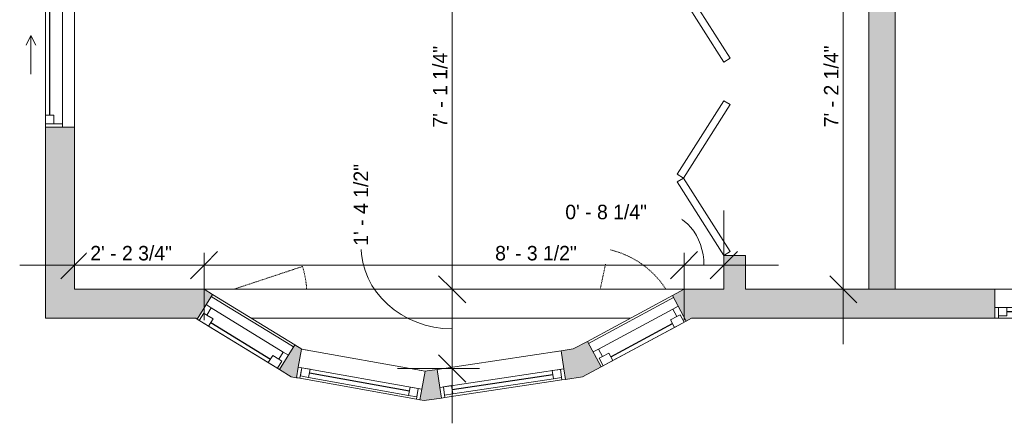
# Model space of a CAD drawing. Header units: inches. Extents: x -245 to 323, y -474 to 499.
# Tile 1 of 11: x -235 to -31, y -378 to -295. Entities that reach past the tile are written whole.
import ezdxf

# ---------------------------------------------------------------- set-up
doc = ezdxf.new("R2010")
doc.units = ezdxf.units.IN
doc.header["$MEASUREMENT"] = 0
doc.linetypes.add('Dash', pattern=[0.23622, 0.11811, -0.11811])
for name, color, linetype, lineweight in [('A-ANNO-DIMS', 211, 'Continuous', 9), ('A-ANNO-DIMS-96', 211, 'Continuous', 9), ('A-DOOR', 31, 'Continuous', 9), ('A-GLAZ', 151, 'Continuous', 9), ('A-GLAZ-HDLN', 1, 'Dash', 18), ('A-WALL', 90, 'Continuous', 9), ('A-WALL-PATT', 111, 'Continuous', 9)]:
    doc.layers.add(name, color=color, linetype=linetype, lineweight=lineweight)
doc.styles.add('Inter', font='txt', dxfattribs={"height": 3})
doc.dimstyles.new('Linear_-_1_32__Inter__Imperial__SMALL', dxfattribs={"dimscale": 12, "dimtxt": 3.974399, "dimasz": 0.46875, "dimexe": 0.944882, "dimexo": 0.629921, "dimgap": 0, "dimtad": 1, "dimrnd": 0.25, "dimzin": 1, "dimdsep": 46, "dimlunit": 4, "dimtxsty": 'Inter', "dimblk1": 'OBLIQUE', "dimblk2": 'OBLIQUE', "dimsah": 1, "dimcen": 0.09, "dimdle": 0.944882, "dimazin": 0, "dimtfac": 1, "dimtdec": 4, "dimtix": 1, "dimtmove": 0, "dimatfit": 3, "dimfxl": 1, "dimtvp": 1, "dimtfill": 1, "dimfrac": 2, "dimtolj": 1, "dimtzin": 0, "dimarcsym": 2})
doc.dimstyles.new('Linear_-_1_32__Inter__Imperial__SMALL_1', dxfattribs={"dimscale": 12, "dimtxt": 3.974399, "dimasz": 0.46875, "dimexe": 0.944882, "dimexo": 0.629921, "dimgap": 0, "dimtad": 1, "dimrnd": 0.25, "dimzin": 1, "dimdsep": 46, "dimlunit": 4, "dimtxsty": 'Inter', "dimblk1": 'OBLIQUE', "dimblk2": 'OBLIQUE', "dimsah": 1, "dimcen": 0.09, "dimdle": 0.944882, "dimazin": 0, "dimtfac": 1, "dimtdec": 4, "dimtix": 1, "dimtmove": 1, "dimatfit": 3, "dimfxl": 1, "dimtvp": 1, "dimtfill": 1, "dimfrac": 2, "dimtolj": 1, "dimtzin": 0, "dimarcsym": 2})
doc.dimstyles.new('Linear_-_1_32__Inter__Imperial__SMALL_2', dxfattribs={"dimscale": 12, "dimtxt": 3.974399, "dimasz": 0.46875, "dimexe": 0.944882, "dimexo": 0.629921, "dimgap": 0, "dimtad": 1, "dimrnd": 0.25, "dimzin": 1, "dimdsep": 46, "dimlunit": 4, "dimtxsty": 'Inter', "dimblk1": 'OBLIQUE', "dimblk2": 'OBLIQUE', "dimsah": 1, "dimcen": 0.09, "dimdle": 0.944882, "dimazin": 0, "dimtfac": 1, "dimtdec": 4, "dimtix": 1, "dimtmove": 2, "dimatfit": 3, "dimfxl": 1, "dimtvp": 1, "dimtfill": 1, "dimfrac": 2, "dimtolj": 1, "dimtzin": 0, "dimarcsym": 2})

# ---------------------------------------------------------------- blocks, each defined once
blk = doc.blocks.new('Plan-Double-Sliding - Default 1-4289131-Main Floor Dimension Plan')
at = {"layer": 'A-GLAZ'}
for p, q in [((-11, 3.34375), (-13, 4.34375)), ((11, 3.34375), (13, 4.34375)), ((-11, 3.34375), (-19, 3.34375)), ((-11, 3.34375), (-13, 2.34375)), ((11, 3.34375), (13, 2.34375)), ((11, 3.34375), (19, 3.34375)), ((30, 0.34375), (-30, 0.34375)), ((-27.5, 0.34375), (-0.875, 0.34375)), ((0.875, 0.34375), (29.25, 0.34375)), ((-29.25, -3.15625), (-0.875, -3.15625)), ((0.875, -3.15625), (27.5, -3.15625)), ((-30, -5.65625), (30, -5.65625))]:
    blk.add_line(p, q, dxfattribs=at)
at = {"layer": 'A-GLAZ', "lineweight": 18}
for p, q in [((-30, 0.34375), (-30, -5.65625)), ((-30, 0.34375), (-27.5, 0.34375)), ((-29.25, 0.34375), (-29.25, -3.15625)), ((-27.5, 0.34375), (-27.5, -1.40625)), ((-0.875, -3.15625), (-0.875, 0.34375)), ((-0.875, 0.34375), (0.875, 0.34375)), ((0.875, 0.34375), (0.875, -3.15625)), ((29.25, 0.34375), (30, 0.34375)), ((29.25, 0.34375), (29.25, -3.15625)), ((30, -5.65625), (30, 0.34375)), ((-27.5, -1.40625), (-29.25, -1.40625)), ((0.875, -1.40625), (-0.875, -1.40625)), ((27.5, -1.40625), (27.5, -3.15625)), ((29.25, -1.40625), (27.5, -1.40625)), ((-30, -3.15625), (-29.25, -3.15625)), ((-0.875, -3.15625), (0.875, -3.15625)), ((27.5, -3.15625), (30, -3.15625))]:
    blk.add_line(p, q, dxfattribs=at)
at = {"layer": 'A-GLAZ', "lineweight": 25}
for p, q in [((-27.5, -0.53125), (-0.875, -0.53125)), ((0.875, -2.28125), (27.5, -2.28125))]:
    blk.add_line(p, q, dxfattribs=at)
blk = doc.blocks.new('Planitar-Casement-Single_Left - Default 1-4334879-Main Floor Dimension Plan')
at = {"layer": 'A-GLAZ'}
for p, q in [((-10, 3), (10, 3)), ((7.25, 3), (-7.25, 3)), ((-8.75, -0.5), (8.75, -0.5)), ((10, -3), (-10, -3)), ((7.25, -2.5), (-7.25, -2.5))]:
    blk.add_line(p, q, dxfattribs=at)
at = {"layer": 'A-GLAZ', "lineweight": 18}
for p, q in [((-10, 3), (-10, -3)), ((-7.25, 3), (-10, 3)), ((-9.5, 3), (-9.5, 1.25)), ((-7.25, 3), (-7.25, 1.25)), ((7.25, 3), (10, 3)), ((7.25, 3), (7.25, 1.25)), ((9.5, 3), (9.5, 1.25)), ((10, 3), (10, -3)), ((-9.5, 1.25), (-8.75, 1.25)), ((-7.25, 1.25), (-8.75, 1.25)), ((-8.75, 1.25), (-8.75, -0.5)), ((7.25, 1.25), (8.75, 1.25)), ((8.75, 1.25), (8.75, -0.5)), ((9.5, 1.25), (8.75, 1.25)), ((-8.75, -0.5), (-10, -0.5)), ((10, -0.5), (8.75, -0.5)), ((-7.25, -2.5), (-10, -2.5)), ((7.25, -2.5), (10, -2.5))]:
    blk.add_line(p, q, dxfattribs=at)
at = {"layer": 'A-GLAZ', "lineweight": 25}
blk.add_line((7.25, 2.12), (-7.25, 2.12), dxfattribs=at)
at = {"layer": 'A-GLAZ-HDLN', "color": 7}
blk.add_line((-2.89, -17.66), (6.79, -6.2), dxfattribs=at)
blk.add_arc((9.5, -3.25), 19, 214.831, 229.3075, dxfattribs=at)
blk = doc.blocks.new('Planitar-Casement-Single_Left - Default 1-V2-Main Floor Dimension Plan')
at = {"layer": 'A-GLAZ'}
for p, q in [((-10, 3), (10, 3)), ((7.25, 3), (-7.25, 3)), ((-8.75, -0.5), (8.75, -0.5)), ((10, -3), (-10, -3)), ((7.25, -2.5), (-7.25, -2.5))]:
    blk.add_line(p, q, dxfattribs=at)
at = {"layer": 'A-GLAZ', "lineweight": 18}
for p, q in [((-10, 3), (-10, -3)), ((-7.25, 3), (-10, 3)), ((-9.5, 3), (-9.5, 1.25)), ((-7.25, 3), (-7.25, 1.25)), ((7.25, 3), (10, 3)), ((7.25, 3), (7.25, 1.25)), ((9.5, 3), (9.5, 1.25)), ((10, 3), (10, -3)), ((-9.5, 1.25), (-8.75, 1.25)), ((-7.25, 1.25), (-8.75, 1.25)), ((-8.75, 1.25), (-8.75, -0.5)), ((7.25, 1.25), (8.75, 1.25)), ((8.75, 1.25), (8.75, -0.5)), ((9.5, 1.25), (8.75, 1.25)), ((-8.75, -0.5), (-10, -0.5)), ((10, -0.5), (8.75, -0.5)), ((-7.25, -2.5), (-10, -2.5)), ((7.25, -2.5), (10, -2.5))]:
    blk.add_line(p, q, dxfattribs=at)
at = {"layer": 'A-GLAZ', "lineweight": 25}
blk.add_line((7.25, 2.12), (-7.25, 2.12), dxfattribs=at)
at = {"layer": 'A-GLAZ-HDLN', "color": 7}
blk.add_line((-2.89, -17.66), (2.55, -11.23), dxfattribs=at)
blk.add_arc((9.5, -3.25), 19, 184.7431, 229.3075, dxfattribs=at)
blk = doc.blocks.new('Planitar-Fixed - Default 1-4334878-Main Floor Dimension Plan')
at = {"layer": 'A-GLAZ', "lineweight": 18}
for p, q in [((-13, 3.51), (-12.25, 3.51)), ((-12.25, 3.51), (-13, 3.51)), ((-12.25, 3.51), (-12.25, 1.28)), ((-12.25, 1.28), (-12.25, 3.51)), ((-12.25, 3.01), (-10.52, 3.01)), ((-10.52, 3.01), (-12.25, 3.01)), ((-12.25, 3.01), (-12.25, 1.28)), ((-10.52, 3.01), (-10.52, 1.28)), ((-10.52, 1.28), (-10.52, 3.01)), ((10.52, 3.01), (10.52, 1.28)), ((12.25, 3.01), (10.52, 3.01)), ((12.25, 3.01), (10.52, 3.01)), ((10.52, 3.01), (10.52, 1.28)), ((12.25, 3.51), (12.25, 1.28)), ((12.96, 3.51), (12.25, 3.51)), ((13, 3.51), (12.25, 3.51)), ((12.25, 3.51), (12.25, 1.28)), ((12.25, 1.28), (12.25, 3.01)), ((-12.25, 1.28), (-10.52, 1.28)), ((10.52, 1.28), (12.25, 1.28)), ((-13, -2.49), (-11.74, -2.49)), ((13, -2.49), (11.74, -2.49))]:
    blk.add_line(p, q, dxfattribs=at)
at = {"layer": 'A-GLAZ'}
for p, q in [((-12.25, 3.51), (12.25, 3.51)), ((-10.52, 3.01), (10.52, 3.01)), ((13, 1.28), (-13, 1.28)), ((-13, 1.28), (-13, -2.49)), ((13, -2.49), (13, 1.28)), ((-13, -2.49), (13, -2.49))]:
    blk.add_line(p, q, dxfattribs=at)
at = {"layer": 'A-GLAZ', "lineweight": 25}
blk.add_line((-10.52, 2.15), (10.52, 2.15), dxfattribs=at)
blk = doc.blocks.new('Planitar-Fixed - Default 1-4334846-Main Floor Dimension Plan')
at = {"layer": 'A-GLAZ', "lineweight": 18}
for p, q in [((-12, 3.51), (-11.25, 3.51)), ((-11.25, 3.51), (-11.25, 1.28)), ((-11.25, 3.01), (-9.52, 3.01)), ((-9.52, 3.01), (-9.52, 1.28)), ((9.52, 3.01), (9.52, 1.28)), ((11.25, 3.01), (9.52, 3.01)), ((11.25, 3.51), (11.25, 1.28)), ((11.96, 3.51), (11.25, 3.51)), ((-11.25, 1.28), (-9.52, 1.28)), ((9.52, 1.28), (11.25, 1.28)), ((-12, -2.49), (-10.74, -2.49)), ((12, -2.49), (10.74, -2.49))]:
    blk.add_line(p, q, dxfattribs=at)
at = {"layer": 'A-GLAZ'}
for p, q in [((-12, 3.51), (12, 3.51)), ((-12, 3.51), (-12, 1.28)), ((12, 1.28), (12, 3.51)), ((12, 1.28), (-12, 1.28)), ((-12, 1.28), (-12, -2.49)), ((12, 1.28), (-12, 1.28)), ((-12, 1.28), (12, 1.28)), ((-12, 1.28), (-12, -2.49)), ((12, -2.49), (12, 1.28)), ((12, -2.49), (12, 1.28)), ((-12, -2.49), (12, -2.49)), ((12, -2.49), (-12, -2.49))]:
    blk.add_line(p, q, dxfattribs=at)
at = {"layer": 'A-GLAZ', "lineweight": 25}
blk.add_line((-9.52, 2.15), (9.52, 2.15), dxfattribs=at)
blk = doc.blocks.new('Planitar - Bifold Door - 6_-0_ x 6_-8_-4213524-Main Floor Dimension Plan')
at = {"layer": 'A-DOOR', "lineweight": 18}
for p, q in [((-36, 2.24), (-20.8, 11.9)), ((-20, 10.63), (-35.19, 0.98)), ((-20.8, 11.9), (-20, 10.63)), ((-19.2, 11.9), (-20, 10.63)), ((-20, 10.63), (-4.81, 0.98)), ((-4, 2.24), (-19.2, 11.9)), ((4, 2.24), (19.19, 11.9)), ((20, 10.63), (4.8, 0.98)), ((19.19, 11.9), (20, 10.63)), ((20.81, 11.9), (20, 10.63)), ((20, 10.63), (35.2, 0.98)), ((35.91, 2.3), (20.81, 11.9)), ((-35.19, 0.98), (-36, 2.24)), ((-4.81, 0.98), (-4, 2.24)), ((4.8, 0.98), (4, 2.24)), ((35.2, 0.98), (35.91, 2.3))]:
    blk.add_line(p, q, dxfattribs=at)
blk = doc.blocks.new('DIMBLOCK46-Main Floor Dimension Plan')
at = {"layer": 'A-ANNO-DIMS-96', "lineweight": 35}
for p, q in [((-145.8, -265.24), (-148.62, -262.43)), ((-145.8, -265.24), (-142.99, -268.05)), ((-145.8, -350.49), (-148.62, -347.68)), ((-145.8, -350.49), (-142.99, -353.3))]:
    blk.add_line(p, q, dxfattribs=at)
at = {"layer": 'A-ANNO-DIMS-96'}
for p, q in [((-112.84, -265.24), (-157.14, -265.24)), ((-145.8, -265.24), (-145.8, -350.49)), ((-145.8, -265.24), (-112.84, -265.24)), ((-149.38, -350.49), (-134.46, -350.49)), ((-145.8, -350.49), (-149.38, -350.49))]:
    blk.add_line(p, q, dxfattribs=at)
at = {"layer": 'A-ANNO-DIMS-96', "color": 0, "insert": (-149.8, -317.05), "char_height": 3, "width": 22.0579, "attachment_point": 1, "rotation": 90, "line_spacing_factor": 0.9936, "style": 'Inter', "bg_fill": 3, "box_fill_scale": 1.25, "bg_fill_color": 256, "bg_fill_true_color": 13158600, "bg_fill_transparency": 0}
blk.add_mtext('7\' - 1 1/4"', dxfattribs=at)
blk = doc.blocks.new('_Oblique')
at = {"color": 0, "linetype": 'ByBlock', "lineweight": -2}
blk.add_line((-0.5, -0.5), (0.5, 0.5), dxfattribs=at)
blk = doc.blocks.new('DIMBLOCK47-Main Floor Dimension Plan')
at = {"layer": 'A-ANNO-DIMS-96', "lineweight": 35}
for p, q in [((-145.8, -350.49), (-148.62, -347.68)), ((-145.8, -350.49), (-142.99, -353.3)), ((-145.8, -366.88), (-148.62, -364.07)), ((-145.8, -366.88), (-142.99, -369.69))]:
    blk.add_line(p, q, dxfattribs=at)
at = {"layer": 'A-ANNO-DIMS-96'}
for p, q in [((-149.38, -350.49), (-134.46, -350.49)), ((-145.8, -350.49), (-149.38, -350.49)), ((-145.8, -350.49), (-145.8, -378.22)), ((-140.13, -366.88), (-157.14, -366.88)), ((-145.8, -366.88), (-140.13, -366.88))]:
    blk.add_line(p, q, dxfattribs=at)
blk.add_ellipse((-145.8, -341.48), major_axis=(18.9, 0), ratio=0.910102, start_param=3.141593, end_param=4.712389, dxfattribs=at)
at = {"layer": 'A-ANNO-DIMS-96', "color": 0, "insert": (-166.21, -341.48), "char_height": 3, "width": 22.2964, "attachment_point": 1, "rotation": 90, "line_spacing_factor": 0.9936, "style": 'Inter', "bg_fill": 3, "box_fill_scale": 1.25, "bg_fill_color": 256, "bg_fill_true_color": 13158600, "bg_fill_transparency": 0}
blk.add_mtext('1\' - 4 1/2"', dxfattribs=at)
blk = doc.blocks.new('DIMBLOCK49-Main Floor Dimension Plan')
at = {"layer": 'A-ANNO-DIMS-96'}
for p, q in [((-64.82, -252.9), (-64.82, -361.83)), ((-68.4, -264.24), (-53.48, -264.24)), ((-64.82, -264.24), (-68.4, -264.24)), ((-68.4, -350.49), (-53.48, -350.49)), ((-64.82, -350.49), (-68.4, -350.49))]:
    blk.add_line(p, q, dxfattribs=at)
at = {"layer": 'A-ANNO-DIMS-96', "lineweight": 35}
for p, q in [((-64.82, -264.24), (-67.63, -261.43)), ((-64.82, -264.24), (-62.01, -267.05)), ((-64.82, -350.49), (-67.63, -347.68)), ((-64.82, -350.49), (-62.01, -353.3))]:
    blk.add_line(p, q, dxfattribs=at)
at = {"layer": 'A-ANNO-DIMS-96', "color": 0, "insert": (-68.81, -316.98), "char_height": 3, "width": 23.0714, "attachment_point": 1, "rotation": 90, "line_spacing_factor": 0.9936, "style": 'Inter', "bg_fill": 3, "box_fill_scale": 1.25, "bg_fill_color": 256, "bg_fill_true_color": 13158600, "bg_fill_transparency": 0}
blk.add_mtext('7\' - 2 1/4"', dxfattribs=at)
blk = doc.blocks.new('DIMBLOCK65-Main Floor Dimension Plan')
at = {"layer": 'A-ANNO-DIMS-96'}
for p, q in [((-224.03, -349.1), (-224.03, -334.18)), ((-197.19, -342.93), (-197.19, -356.85)), ((-197.19, -345.51), (-197.19, -342.93)), ((-235.37, -345.51), (-197.19, -345.51)), ((-224.03, -345.51), (-224.03, -349.1))]:
    blk.add_line(p, q, dxfattribs=at)
at = {"layer": 'A-ANNO-DIMS-96', "lineweight": 35}
for p, q in [((-224.03, -345.51), (-221.22, -342.7)), ((-197.19, -345.51), (-194.38, -342.7)), ((-224.03, -345.51), (-226.85, -348.33)), ((-197.19, -345.51), (-200, -348.33))]:
    blk.add_line(p, q, dxfattribs=at)
at = {"layer": 'A-ANNO-DIMS-96', "color": 0, "insert": (-220.75, -341.52), "char_height": 3, "width": 24.3233, "attachment_point": 1, "line_spacing_factor": 0.9936, "style": 'Inter', "bg_fill": 3, "box_fill_scale": 1.25, "bg_fill_color": 256, "bg_fill_true_color": 13158600, "bg_fill_transparency": 0}
blk.add_mtext('2\' - 2 3/4"', dxfattribs=at)
blk = doc.blocks.new('DIMBLOCK66-Main Floor Dimension Plan')
at = {"layer": 'A-ANNO-DIMS-96', "lineweight": 35}
for p, q in [((-197.19, -345.51), (-194.38, -342.7)), ((-97.79, -345.51), (-94.98, -342.7)), ((-197.19, -345.51), (-200, -348.33)), ((-97.79, -345.51), (-100.6, -348.33))]:
    blk.add_line(p, q, dxfattribs=at)
at = {"layer": 'A-ANNO-DIMS-96'}
for p, q in [((-197.19, -342.93), (-197.19, -356.85)), ((-197.19, -345.51), (-197.19, -342.93)), ((-97.79, -342.93), (-97.79, -356.85)), ((-97.79, -345.51), (-97.79, -342.93)), ((-197.19, -345.51), (-97.79, -345.51))]:
    blk.add_line(p, q, dxfattribs=at)
at = {"layer": 'A-ANNO-DIMS-96', "color": 0, "insert": (-136.91, -341.52), "char_height": 3, "width": 23.131, "attachment_point": 1, "line_spacing_factor": 0.9936, "style": 'Inter', "bg_fill": 3, "box_fill_scale": 1.25, "bg_fill_color": 256, "bg_fill_true_color": 13158600, "bg_fill_transparency": 0}
blk.add_mtext('8\' - 3 1/2"', dxfattribs=at)
blk = doc.blocks.new('DIMBLOCK67-Main Floor Dimension Plan')
at = {"layer": 'A-ANNO-DIMS-96'}
for p, q in [((-89.53, -349.1), (-89.53, -334.18)), ((-97.79, -342.93), (-97.79, -356.85)), ((-97.79, -345.51), (-97.79, -342.93)), ((-97.79, -345.51), (-78.2, -345.51)), ((-89.53, -345.51), (-89.53, -349.1))]:
    blk.add_line(p, q, dxfattribs=at)
at = {"layer": 'A-ANNO-DIMS-96', "lineweight": 35}
for p, q in [((-97.79, -345.51), (-94.98, -342.7)), ((-89.53, -345.51), (-86.72, -342.7)), ((-97.79, -345.51), (-100.6, -348.33)), ((-89.53, -345.51), (-92.35, -348.33))]:
    blk.add_line(p, q, dxfattribs=at)
at = {"layer": 'A-ANNO-DIMS-96'}
blk.add_ellipse((-102.91, -345.51), major_axis=(0, 11.01), ratio=0.839853, start_param=4.712389, end_param=6.283185, dxfattribs=at)
at = {"layer": 'A-ANNO-DIMS-96', "color": 0, "insert": (-122.38, -333), "char_height": 3, "width": 23.3695, "attachment_point": 1, "line_spacing_factor": 0.9936, "style": 'Inter', "bg_fill": 3, "box_fill_scale": 1.25, "bg_fill_color": 256, "bg_fill_true_color": 13158600, "bg_fill_transparency": 0}
blk.add_mtext('0\' - 8 1/4"', dxfattribs=at)

msp = doc.modelspace()

# ---------------------------------------------------------------- hatches: boundary and pattern name
at = {"layer": 'A-WALL-PATT'}
h = msp.add_hatch(color=9, dxfattribs=at)
h.paths.add_polyline_path([(-230.034, -356.488), (-224.034, -356.488), (-224.034, -316.988), (-230.034, -316.988)], flags=0)
h.paths.add_polyline_path([(-230.034, -256.988), (-224.034, -256.988), (-224.034, -176.363), (-230.034, -176.363), (-230.034, -244.422)], flags=0)
h.paths.add_polyline_path([(-230.034, -116.363), (-224.034, -116.363), (-224.034, -59.916), (-230.034, -59.916), (-230.034, -110.665)], flags=0)
h.paths.add_polyline_path([(-224.034, 4.084), (-224.034, 198.325), (-230.034, 198.325), (-230.034, 4.084)], flags=0)
h.paths.add_polyline_path([(-230.034, 240.325), (-224.034, 240.325), (-224.034, 327.512), (-230.034, 327.512), (-230.034, 290.604)], flags=0)
h.paths.add_polyline_path([(-230.034, 369.512), (-224.034, 369.512), (-224.034, 386.012), (-230.034, 386.012)], flags=0)
h = msp.add_hatch(color=9, dxfattribs=at)
h.paths.add_polyline_path([(-54.034, -350.488), (-54.034, -253.144), (-59.534, -253.144), (-59.534, -350.488)], flags=0)
h.paths.add_polyline_path([(-54.034, -229.144), (-54.034, -217.488), (-59.534, -217.488), (-59.534, -229.144)], flags=0)
h = msp.add_hatch(color=9, dxfattribs=at)
h.paths.add_polyline_path([(-85.034, -350.488), (-85.034, -343.488), (-89.534, -343.488), (-89.534, -350.488)], flags=0)
h.paths.add_polyline_path([(-85.034, -271.488), (-85.034, -258.738), (-89.534, -258.738), (-89.534, -271.488)], flags=0)
h = msp.add_hatch(color=9, dxfattribs=at)
h.paths.add_polyline_path([(-97.355, -356.488), (-33.409, -356.488), (-33.409, -350.488), (-97.791, -350.488), (-100.2, -351.785), (-97.667, -356.488)], flags=0)
h.paths.add_polyline_path([(-198.88, -356.488), (-198.492, -356.488), (-195.464, -351.544), (-197.189, -350.488), (-224.034, -350.488), (-224.034, -356.488)], flags=0)
h.paths.add_polyline_path([(9.966, -356.488), (9.966, -350.488), (-9.409, -350.488), (-9.409, -356.488)], flags=0)
h = msp.add_hatch(color=9, dxfattribs=at)
h.paths.add_polyline_path([(-178.066, -368.78), (-177.007, -362.874), (-176.966, -362.874), (-178.409, -361.991), (-181.543, -367.107), (-179.12, -368.591), (-178.409, -368.719)], flags=0)
h.paths.add_polyline_path([(-198.598, -356.661), (-198.492, -356.488), (-198.88, -356.488)], flags=0)
h = msp.add_hatch(color=9, dxfattribs=at)
h.paths.add_polyline_path([(-118.823, -368.627), (-114.965, -366.55), (-117.809, -361.267), (-120.746, -362.848)], flags=0)
h.paths.add_polyline_path([(-97.355, -357.068), (-96.278, -356.488), (-97.667, -356.488)], flags=0)
h = msp.add_hatch(color=9, dxfattribs=at)
h.paths.add_polyline_path([(-151.578, -373.528), (-148.044, -372.999), (-148.932, -367.065), (-151.415, -367.462), (-151.497, -367.921), (-151.544, -371.17)], flags=0)
h.paths.add_polyline_path([(-122.33, -369.152), (-118.823, -368.627), (-120.746, -362.848), (-123.218, -363.218), (-122.404, -368.662)], flags=0)
msp.add_hatch(color=9, dxfattribs=at).paths.add_polyline_path([(-151.578, -373.528), (-151.497, -367.921), (-152.474, -373.367)], flags=0)

# ---------------------------------------------------------------- linework, layer by layer
at = {"layer": 'A-WALL'}
for p, q in [((-54.034, -350.488), (-54.034, -253.144)), ((-59.534, -264.238), (-59.534, -350.488)), ((-230.034, -356.488), (-230.034, -316.988)), ((-224.034, -350.488), (-224.034, -316.988)), ((-89.534, -343.488), (-89.534, -350.488)), ((-85.034, -343.488), (-89.534, -343.488)), ((-85.034, -350.488), (-85.034, -343.488)), ((-224.034, -350.488), (-89.534, -350.488)), ((-195.464, -351.544), (-197.189, -350.488)), ((-97.791, -350.488), (-100.2, -351.785)), ((-59.534, -350.488), (-85.034, -350.488)), ((-33.409, -350.488), (-54.034, -350.488)), ((-230.034, -356.488), (-198.88, -356.488)), ((-198.88, -356.488), (-198.598, -356.661)), ((-108.934, -356.488), (-187.393, -356.488)), ((-97.355, -357.068), (-96.278, -356.488)), ((-96.278, -356.488), (-33.409, -356.488)), ((-176.949, -362.885), (-178.409, -361.991)), ((-120.746, -362.848), (-123.218, -363.218)), ((-117.809, -361.267), (-120.746, -362.848)), ((-178.066, -368.78), (-177.672, -366.583)), ((-122.661, -366.945), (-122.33, -369.152)), ((-118.823, -368.627), (-114.965, -366.55)), ((-181.543, -367.107), (-179.12, -368.591)), ((-179.12, -368.591), (-178.066, -368.78)), ((-148.932, -367.065), (-151.491, -367.448)), ((-122.33, -369.152), (-118.823, -368.627)), ((-148.044, -372.999), (-148.375, -370.791)), ((-152.08, -371.17), (-152.474, -373.367)), ((-151.578, -373.528), (-148.044, -372.999)), ((-152.474, -373.367), (-151.578, -373.528))]:
    msp.add_line(p, q, dxfattribs=at)

# ---------------------------------------------------------------- block references
at = {"layer": 'A-DOOR', "rotation": 89.99999999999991}
msp.add_blockref('Planitar - Bifold Door - 6_-0_ x 6_-8_-4213524-Main Floor Dimension Plan', (-87.284, -307.488), dxfattribs=at)
at = {"layer": 'A-GLAZ'}
for name, p, rotation in [('Plan-Double-Sliding - Default 1-4289131-Main Floor Dimension Plan', (-229.691, -286.988), 89.99999999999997), ('Planitar-Casement-Single_Left - Default 1-4334879-Main Floor Dimension Plan', (-188.504, -359.326), 148.5125333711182), ('Planitar-Casement-Single_Left - Default 1-V2-Main Floor Dimension Plan', (-107.582, -359.167), 208.3007557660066), ('Planitar-Fixed - Default 1-4334846-Main Floor Dimension Plan', (-21.409, -352.976), 180), ('Planitar-Fixed - Default 1-4334878-Main Floor Dimension Plan', (-164.65, -367.617), 169.8379131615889), ('Planitar-Fixed - Default 1-4334878-Main Floor Dimension Plan', (-135.707, -367.603), 188.5087066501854)]:
    msp.add_blockref(name, p, dxfattribs=dict(at, rotation=rotation))

# ---------------------------------------------------------------- next in the draw order: dimensions: what is measured, and where the dimension line sits
at = {"layer": 'A-ANNO-DIMS'}
for base, p1, p2, override, picture, middle in [((-64.821, -350.488), (-60.844, -264.238), (-60.844, -350.488), {"dimpost": '<>', "dimfxl": 86.25}, 'DIMBLOCK49-Main Floor Dimension Plan', (-66.617, -307.363)), ((-145.803, -350.488), (-105.284, -265.238), (-141.825, -350.488), {"dimpost": '<>', "dimfxl": 92.751247}, 'DIMBLOCK46-Main Floor Dimension Plan', (-147.599, -307.863))]:
    dim = msp.add_linear_dim(base=base, p1=p1, p2=p2, angle=90, dimstyle='Linear_-_1_32__Inter__Imperial__SMALL', override=override, dxfattribs=at)
    dim.commit()
    dim.dimension.update_dxf_attribs({"geometry": picture, "text_midpoint": middle})
dim = msp.add_linear_dim(base=(-197.1887, -345.5145), p1=(-224.0345, -341.537), p2=(-197.1887, -350.4879), dimstyle='Linear_-_1_32__Inter__Imperial__SMALL', override={"dimpost": '<>', "dimfxl": 28.298634}, dxfattribs=at)
dim.commit()
dim.dimension.update_dxf_attribs({"geometry": 'DIMBLOCK65-Main Floor Dimension Plan', "text_midpoint": (-210.6116, -343.7185)})

# ---------------------------------------------------------------- next in the draw order: dimensions: what is measured, and where the dimension line sits
dim = msp.add_linear_dim(base=(-145.803, -366.879), p1=(-141.825, -350.488), p2=(-147.686, -366.879), angle=90, dimstyle='Linear_-_1_32__Inter__Imperial__SMALL_1', override={"dimpost": '<>', "dimfxl": 17.407128}, dxfattribs=at)
dim.commit()
dim.dimension.update_dxf_attribs({"geometry": 'DIMBLOCK47-Main Floor Dimension Plan', "text_midpoint": (-164.21, -330.336), "dimtype": 160, "text_rotation": 90})

# ---------------------------------------------------------------- next in the draw order: dimensions: what is measured, and where the dimension line sits
dim = msp.add_linear_dim(base=(-97.791, -345.514), p1=(-197.189, -350.488), p2=(-97.791, -350.488), dimstyle='Linear_-_1_32__Inter__Imperial__SMALL_2', override={"dimpost": '<>', "dimfxl": 99.397913}, dxfattribs=at)
dim.commit()
dim.dimension.update_dxf_attribs({"geometry": 'DIMBLOCK66-Main Floor Dimension Plan', "text_midpoint": (-125.347, -343.521), "dimtype": 160})

# ---------------------------------------------------------------- next in the draw order: dimensions: what is measured, and where the dimension line sits
dim = msp.add_linear_dim(base=(-89.534, -345.514), p1=(-97.791, -350.488), p2=(-89.534, -341.537), dimstyle='Linear_-_1_32__Inter__Imperial__SMALL_1', override={"dimpost": '<>', "dimfxl": 12.177304}, dxfattribs=at)
dim.commit()
dim.dimension.update_dxf_attribs({"geometry": 'DIMBLOCK67-Main Floor Dimension Plan', "text_midpoint": (-110.695, -335), "dimtype": 160})

doc.saveas('drawing.dxf')
